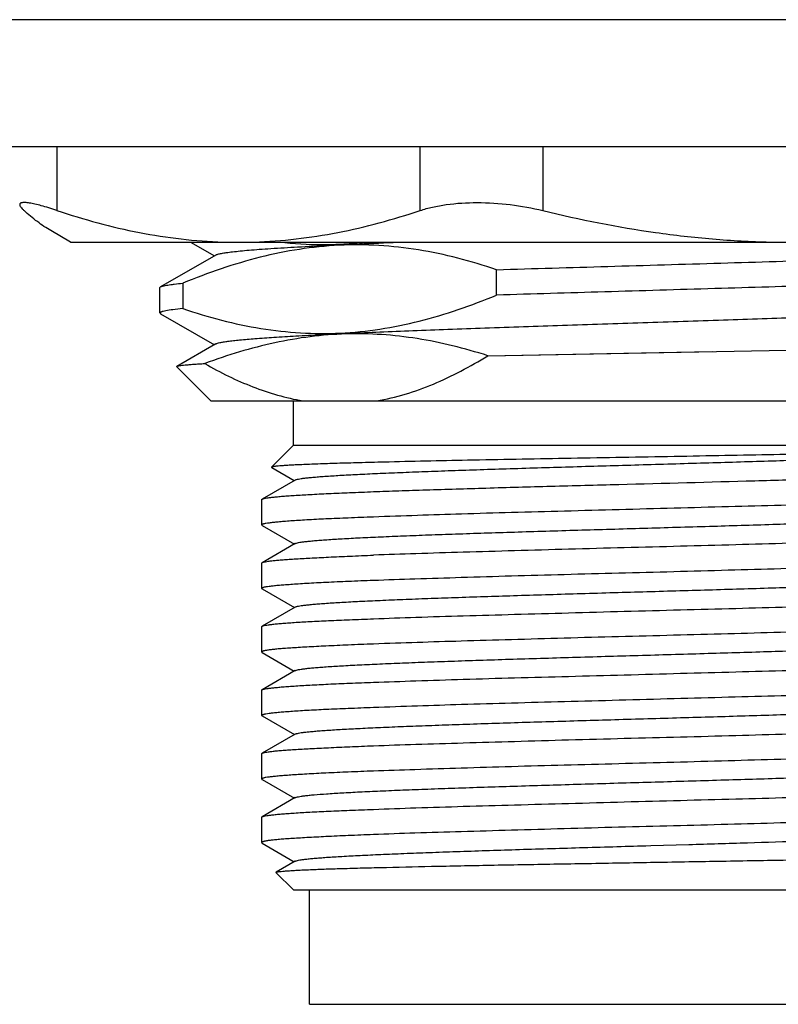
# Model space of a CAD drawing. Header units: millimetres. Extents: x 7 to 311, y 30 to 228.
# Tile 10 of 18: x 139 to 145, y 104 to 112. Entities that reach past the tile are written whole.
import ezdxf

# ---------------------------------------------------------------- set-up
doc = ezdxf.new("R2010")
doc.units = ezdxf.units.MM
doc.header["$LTSCALE"] = 16.335
doc.layers.add('20_ALL_FEATURES', color=7, linetype='CONTINUOUS')

msp = doc.modelspace()

# ---------------------------------------------------------------- linework, layer by layer
at = {"layer": '20_ALL_FEATURES', "color": 0}
for p, q in [((152.5989, 112.1006), (116.8489, 112.1006)), ((153.0989, 111.1006), (116.8489, 111.1006)), ((139.2381, 111.1006), (139.2381, 110.5986)), ((142.0958, 110.5986), (142.0958, 111.1006)), ((143.0617, 111.1006), (143.0617, 110.5986)), ((139.3456, 110.3506), (139.1902, 110.4404)), ((139.3456, 110.3506), (148.3522, 110.3506)), ((140.2887, 110.3506), (140.4765, 110.242)), ((140.4875, 110.2484), (140.0538, 109.9977)), ((142.6972, 109.9327), (142.6972, 110.1327)), ((140.0489, 109.792), (140.0489, 109.992)), ((140.2276, 110.0263), (140.2276, 109.8263)), ((140.0538, 109.7864), (140.4764, 109.542)), ((140.4874, 109.5484), (140.1825, 109.372)), ((142.6268, 109.4559), (144.9801, 109.5006)), ((142.6268, 109.4559), (143.6971, 109.4765)), ((143.6971, 109.4765), (144.394, 109.4897)), ((140.4489, 109.1006), (140.1812, 109.3684)), ((140.4489, 109.1006), (147.2489, 109.1006)), ((141.0989, 108.7506), (141.0989, 109.1006)), ((141.0989, 108.7506), (140.9267, 108.5784)), ((141.0989, 108.7506), (146.5989, 108.7506)), ((140.9276, 108.5761), (141.1053, 108.4733)), ((141.1123, 108.4773), (140.8521, 108.3269)), ((140.8489, 108.1239), (140.8489, 108.3232)), ((140.852, 108.1204), (141.1061, 107.9734)), ((141.1131, 107.9774), (140.8523, 107.8266)), ((140.8489, 107.6239), (140.8489, 107.8227)), ((140.8523, 107.62), (141.1062, 107.4732)), ((141.1132, 107.4772), (140.852, 107.3262)), ((140.8489, 107.1234), (140.8489, 107.3227)), ((140.8522, 107.1196), (141.1055, 106.9732)), ((141.1124, 106.9771), (140.8518, 106.8265)), ((140.8489, 106.6239), (140.8489, 106.8231)), ((140.852, 106.6204), (141.1061, 106.4734)), ((141.1131, 106.4774), (140.8523, 106.3266)), ((140.8489, 106.1239), (140.8489, 106.3227)), ((140.8523, 106.12), (141.1062, 105.9732)), ((141.1132, 105.9772), (140.852, 105.8262)), ((140.8489, 105.6234), (140.8489, 105.8227)), ((140.8522, 105.6196), (141.1055, 105.4732)), ((143.8712, 105.5989), (143.9092, 105.6)), ((143.9092, 105.6), (144.209, 105.6088)), ((141.1124, 105.4771), (140.9622, 105.3903)), ((141.0989, 105.2506), (140.9614, 105.3881)), ((141.0989, 105.2506), (146.5989, 105.2506)), ((141.2239, 104.3506), (141.2239, 105.2506)), ((141.2239, 104.3506), (146.4739, 104.3506))]:
    msp.add_line(p, q, dxfattribs=at)
for points, knots in [([(139.2381, 110.5986), (139.2165, 110.6059), (139.1757, 110.619), (139.1178, 110.6359), (139.0674, 110.6487), (139.0304, 110.6562), (139.005, 110.6597), (138.9895, 110.6612), (138.9762, 110.6615), (138.9652, 110.6607), (138.9566, 110.6588), (138.9501, 110.6558), (138.9459, 110.6512), (138.9452, 110.6474), (138.9452, 110.6455)], [0, 0, 0, 0, 0.221073, 0.417375, 0.586414, 0.726162, 0.784601, 0.835282, 0.878228, 0.913602, 0.941855, 0.963992, 0.982159, 1, 1, 1, 1]), ([(138.9452, 110.6455), (138.9452, 110.6425), (138.9474, 110.6353), (138.9543, 110.6245), (138.9652, 110.6119), (138.9742, 110.6033), (138.9792, 110.5986)], [0, 0, 0, 0, 0.155655, 0.369388, 0.650142, 1, 1, 1, 1]), ([(139.1902, 110.4404), (139.1534, 110.4616), (139.0803, 110.511), (139.0129, 110.5679), (138.9792, 110.5986)], [0, 0, 0, 0, 0.4819, 1, 1, 1, 1]), ([(139.2381, 110.5986), (139.4503, 110.5277), (139.7741, 110.4391), (140.2138, 110.3704), (140.4343, 110.3541), (140.5445, 110.3506)], [0, 0, 0, 0, 0.503247, 0.752192, 1, 1, 1, 1]), ([(140.7894, 110.3506), (140.8995, 110.3541), (141.1201, 110.3704), (141.5597, 110.4391), (141.8836, 110.5277), (142.0958, 110.5986)], [0, 0, 0, 0, 0.247808, 0.496753, 1, 1, 1, 1]), ([(142.0958, 110.5986), (142.1277, 110.6093), (142.1956, 110.6278), (142.3448, 110.6544), (142.463, 110.6613), (142.5441, 110.6613)], [0, 0, 0, 0, 0.221854, 0.464435, 1, 1, 1, 1]), ([(142.5441, 110.6613), (142.6311, 110.6613), (142.8054, 110.6502), (142.9772, 110.6193), (143.0617, 110.5986)], [0, 0, 0, 0, 0.499941, 1, 1, 1, 1]), ([(143.0617, 110.5986), (143.354, 110.5271), (143.7975, 110.4387), (144.3955, 110.3704), (144.696, 110.3541), (144.8463, 110.3506)], [0, 0, 0, 0, 0.500177, 0.750131, 1, 1, 1, 1]), ([(142.6972, 110.1327), (142.5964, 110.1668), (142.3933, 110.2276), (142.0835, 110.2935), (141.7708, 110.3287), (141.4569, 110.3303), (141.1439, 110.2982), (140.8338, 110.2344), (140.5275, 110.143), (140.3271, 110.0673), (140.2276, 110.0263)], [0, 0, 0, 0, 0.126042, 0.250815, 0.374638, 0.498083, 0.621843, 0.746535, 0.872542, 1, 1, 1, 1]), ([(140.4876, 110.2485), (140.4898, 110.2497), (140.4952, 110.2521), (140.5099, 110.2567), (140.5352, 110.2621), (140.5737, 110.2683), (140.623, 110.2746), (140.6829, 110.2809), (140.7531, 110.2872), (140.8336, 110.2935), (140.9604, 110.3024), (141.1421, 110.3133), (141.3862, 110.3259), (141.6627, 110.3385), (141.8574, 110.3466), (141.9596, 110.3506)], [0, 0, 0, 0, 0.005143, 0.012023, 0.031193, 0.057639, 0.091302, 0.132082, 0.179859, 0.234519, 0.295919, 0.43798, 0.604115, 0.792328, 1, 1, 1, 1]), ([(140.9878, 110.3505), (141.0999, 110.3377), (141.2693, 110.3276), (141.4951, 110.3341), (141.6076, 110.344), (141.6638, 110.3505)], [0, 0, 0, 0, 0.499897, 0.749738, 1, 1, 1, 1]), ([(142.6972, 110.1327), (142.9886, 110.1416), (143.4287, 110.1547), (144.0166, 110.1718), (144.4581, 110.1849), (144.8913, 110.1979), (145.3101, 110.2108), (145.7087, 110.2238), (146.0818, 110.2368), (146.4241, 110.2497), (146.731, 110.2626), (146.9625, 110.2737), (147.1269, 110.2828), (147.2336, 110.2893), (147.3285, 110.2958), (147.4115, 110.3022), (147.4822, 110.3087), (147.5334, 110.3142), (147.5679, 110.3188), (147.5891, 110.3221), (147.607, 110.3253), (147.6218, 110.3285), (147.6332, 110.3317), (147.6408, 110.3345), (147.6451, 110.3369), (147.6476, 110.3388), (147.6489, 110.3408), (147.6489, 110.342)], [0, 0, 0, 0, 0.176303, 0.266222, 0.355674, 0.443429, 0.528277, 0.609053, 0.684645, 0.754014, 0.816208, 0.870372, 0.894207, 0.915766, 0.934977, 0.951775, 0.966103, 0.977918, 0.982873, 0.987188, 0.990862, 0.993897, 0.996296, 0.998072, 0.998737, 0.999264, 1, 1, 1, 1]), ([(147.644, 110.1364), (147.6417, 110.1351), (147.636, 110.1327), (147.6258, 110.1296), (147.6125, 110.1265), (147.5887, 110.1219), (147.5514, 110.1165), (147.4975, 110.1103), (147.4318, 110.1041), (147.3544, 110.0978), (147.2655, 110.0914), (147.1655, 110.0851), (147.0547, 110.0788), (146.8864, 110.0701), (146.652, 110.0592), (146.3441, 110.0466), (146.0037, 110.0341), (145.6352, 110.0214), (145.2433, 110.0088), (144.8334, 109.9962), (144.266, 109.9792), (143.5525, 109.9585), (142.9806, 109.9414), (142.6972, 109.9327)], [0, 0, 0, 0, 0.001569, 0.003721, 0.006473, 0.009831, 0.018367, 0.029321, 0.042667, 0.058366, 0.076368, 0.096617, 0.119048, 0.143589, 0.198676, 0.261165, 0.330243, 0.405013, 0.484501, 0.567672, 0.653444, 0.828304, 1, 1, 1, 1]), ([(140.0489, 109.992), (140.0489, 109.9925), (140.0492, 109.9939), (140.051, 109.9959), (140.0528, 109.9971), (140.0538, 109.9977)], [0, 0, 0, 0, 0.186109, 0.52859, 1, 1, 1, 1]), ([(140.0538, 109.9977), (140.0564, 109.9992), (140.0631, 110.0018), (140.0753, 110.0053), (140.0913, 110.0088), (140.1112, 110.0123), (140.1349, 110.0158), (140.1741, 110.0208), (140.2055, 110.0241), (140.2276, 110.0263)], [0, 0, 0, 0, 0.050511, 0.121828, 0.214482, 0.328655, 0.464374, 0.621599, 1, 1, 1, 1]), ([(140.2276, 109.8263), (140.3284, 109.7922), (140.5316, 109.7315), (140.8414, 109.6656), (141.1541, 109.6302), (141.468, 109.6288), (141.7809, 109.6608), (142.0911, 109.7245), (142.3973, 109.8161), (142.5977, 109.8918), (142.6972, 109.9327)], [0, 0, 0, 0, 0.12604, 0.250813, 0.374638, 0.498083, 0.621843, 0.746533, 0.872545, 1, 1, 1, 1]), ([(140.2276, 109.8263), (140.2017, 109.8238), (140.1569, 109.8191), (140.1057, 109.8118), (140.0781, 109.8061), (140.0669, 109.803), (140.0606, 109.8009), (140.0555, 109.7987), (140.0514, 109.7964), (140.0489, 109.7937), (140.0489, 109.792)], [0, 0, 0, 0, 0.424821, 0.731791, 0.840864, 0.884372, 0.920621, 0.949766, 0.972132, 1, 1, 1, 1]), ([(140.4875, 109.5484), (140.4892, 109.5494), (140.4935, 109.5513), (140.5044, 109.5551), (140.5229, 109.5596), (140.5507, 109.5647), (140.5858, 109.5699), (140.6282, 109.5751), (140.6991, 109.5826), (140.805, 109.5915), (140.9524, 109.6019), (141.1256, 109.6123), (141.3232, 109.6227), (141.5434, 109.6331), (141.7841, 109.6436), (142.0434, 109.6541), (142.3188, 109.6645), (142.711, 109.6788), (143.2222, 109.6963), (143.8479, 109.717), (144.4736, 109.7377), (145.077, 109.7584), (145.556, 109.776), (145.912, 109.7904), (146.1529, 109.8009), (146.3733, 109.8112), (146.571, 109.8217), (146.7444, 109.8321), (146.873, 109.8411), (146.9625, 109.8484), (147.0193, 109.8536), (147.0689, 109.8588), (147.1114, 109.8641), (147.1467, 109.8692), (147.1746, 109.8743), (147.1932, 109.8788), (147.2043, 109.8826), (147.2085, 109.8846), (147.2103, 109.8856)], [0, 0, 0, 0, 0.000903, 0.002063, 0.005173, 0.00936, 0.014631, 0.020981, 0.028398, 0.046357, 0.068347, 0.094182, 0.123648, 0.156473, 0.192356, 0.230984, 0.272025, 0.315099, 0.405794, 0.499852, 0.593913, 0.68463, 0.768761, 0.80741, 0.843319, 0.876163, 0.905641, 0.931505, 0.953534, 0.96304, 0.97151, 0.97893, 0.98529, 0.990583, 0.994799, 0.997931, 0.999095, 1, 1, 1, 1]), ([(140.0489, 109.792), (140.0489, 109.7915), (140.0492, 109.7902), (140.051, 109.7882), (140.0527, 109.787), (140.0538, 109.7864)], [0, 0, 0, 0, 0.186831, 0.529489, 1, 1, 1, 1]), ([(142.6268, 109.4559), (142.5359, 109.485), (142.3527, 109.5369), (142.074, 109.5941), (141.793, 109.6262), (141.511, 109.6312), (141.2295, 109.6093), (140.9498, 109.5608), (140.6729, 109.4887), (140.4914, 109.4277), (140.4012, 109.3943)], [0, 0, 0, 0, 0.126065, 0.251017, 0.375123, 0.498847, 0.622745, 0.747351, 0.873044, 1, 1, 1, 1]), ([(141.7534, 109.1006), (141.8293, 109.1136), (141.9808, 109.1497), (142.2021, 109.2299), (142.4183, 109.3327), (142.5578, 109.4131), (142.6268, 109.4559)], [0, 0, 0, 0, 0.243577, 0.491103, 0.743218, 1, 1, 1, 1]), ([(140.1812, 109.3684), (140.1809, 109.3686), (140.1805, 109.3692), (140.1805, 109.3703), (140.1813, 109.3713), (140.1821, 109.3718), (140.1825, 109.372)], [0, 0, 0, 0, 0.234426, 0.429873, 0.667878, 1, 1, 1, 1]), ([(140.1825, 109.372), (140.1835, 109.3726), (140.186, 109.3737), (140.193, 109.3757), (140.2053, 109.378), (140.2243, 109.3807), (140.249, 109.3834), (140.2792, 109.3862), (140.315, 109.3889), (140.3563, 109.3917), (140.3856, 109.3934), (140.4012, 109.3943)], [0, 0, 0, 0, 0.015453, 0.036986, 0.098863, 0.186118, 0.298752, 0.436653, 0.599654, 0.787538, 1, 1, 1, 1]), ([(140.4012, 109.3943), (140.4625, 109.3591), (140.5862, 109.293), (140.7773, 109.2087), (140.9721, 109.1425), (141.1049, 109.112), (141.1714, 109.1006)], [0, 0, 0, 0, 0.255927, 0.50772, 0.755546, 1, 1, 1, 1]), ([(146.6117, 108.7344), (146.6101, 108.7335), (146.6054, 108.7321), (146.5966, 108.7304), (146.584, 108.7286), (146.5677, 108.7268), (146.5478, 108.725), (146.514, 108.7223), (146.4627, 108.7192), (146.3908, 108.7156), (146.3051, 108.7119), (146.2063, 108.7083), (146.0947, 108.7047), (145.9711, 108.701), (145.8362, 108.6974), (145.6905, 108.6937), (145.4773, 108.6887), (145.1904, 108.6826), (144.8259, 108.6754), (144.4401, 108.6682), (144.0411, 108.661), (143.6371, 108.6539), (143.1122, 108.6446), (142.5037, 108.6334), (142.0298, 108.6233), (141.8106, 108.618)], [0, 0, 0, 0, 0.001131, 0.003011, 0.005654, 0.009061, 0.01323, 0.018156, 0.030253, 0.045281, 0.063158, 0.08379, 0.107066, 0.132856, 0.161018, 0.191402, 0.223849, 0.294226, 0.370655, 0.451539, 0.535193, 0.619891, 0.703899, 0.863077, 1, 1, 1, 1]), ([(141.1124, 108.4774), (141.1137, 108.4781), (141.1169, 108.4795), (141.1253, 108.4823), (141.1398, 108.4855), (141.1618, 108.4892), (141.1899, 108.4929), (141.2239, 108.4966), (141.2638, 108.5003), (141.3095, 108.5041), (141.3818, 108.5093), (141.486, 108.5158), (141.6267, 108.5232), (141.7875, 108.5307), (141.9668, 108.5382), (142.1631, 108.5457), (142.3747, 108.5532), (142.5995, 108.5607), (142.9199, 108.571), (143.3377, 108.5835), (143.849, 108.5984), (144.3604, 108.6132), (144.7781, 108.6258), (145.0985, 108.636), (145.3234, 108.6435), (145.5349, 108.651), (145.7312, 108.6585), (145.9105, 108.666), (146.0713, 108.6735), (146.212, 108.6809), (146.3161, 108.6874), (146.3884, 108.6927), (146.4341, 108.6964), (146.474, 108.7001), (146.5081, 108.7039), (146.5361, 108.7076), (146.558, 108.7112), (146.5725, 108.7144), (146.5809, 108.7172), (146.5841, 108.7186), (146.5854, 108.7193)], [0, 0, 0, 0, 0.000814, 0.00189, 0.004857, 0.008926, 0.014091, 0.020339, 0.027658, 0.036032, 0.045448, 0.067338, 0.093136, 0.122583, 0.155419, 0.191376, 0.230116, 0.271278, 0.314499, 0.405568, 0.500026, 0.594485, 0.685548, 0.728766, 0.76993, 0.80867, 0.844614, 0.87745, 0.906901, 0.932693, 0.954568, 0.963983, 0.97236, 0.979682, 0.985932, 0.991093, 0.995152, 0.998112, 0.999186, 1, 1, 1, 1]), ([(140.9267, 108.5784), (140.9265, 108.5783), (140.9262, 108.5779), (140.9263, 108.5772), (140.9268, 108.5765), (140.9273, 108.5762), (140.9276, 108.5761)], [0, 0, 0, 0, 0.232948, 0.42778, 0.666462, 1, 1, 1, 1]), ([(141.8106, 108.618), (141.7456, 108.6165), (141.6228, 108.6134), (141.4499, 108.6084), (141.3199, 108.6042), (141.2278, 108.6007), (141.168, 108.5983), (141.1147, 108.5959), (141.0678, 108.5934), (141.0276, 108.591), (140.9942, 108.5885), (140.9705, 108.5864), (140.9551, 108.5847), (140.946, 108.5835), (140.9387, 108.5823), (140.9331, 108.5811), (140.9293, 108.5799), (140.9273, 108.579), (140.9267, 108.5784)], [0, 0, 0, 0, 0.220146, 0.416144, 0.58612, 0.660815, 0.728409, 0.788763, 0.841753, 0.887264, 0.925189, 0.955431, 0.967652, 0.977938, 0.986292, 0.992723, 0.997261, 1, 1, 1, 1]), ([(141.7276, 108.3857), (141.7942, 108.3883), (141.9325, 108.3932), (142.2277, 108.403), (142.6266, 108.415), (143.1317, 108.4291), (143.8365, 108.448), (144.5379, 108.4663), (145.2131, 108.4856), (145.5318, 108.4955), (145.6837, 108.5006)], [0, 0, 0, 0, 0.050502, 0.10495, 0.223891, 0.352964, 0.487983, 0.758283, 0.884796, 1, 1, 1, 1]), ([(140.8521, 108.3269), (140.8534, 108.3276), (140.8566, 108.329), (140.8651, 108.3317), (140.8797, 108.3348), (140.9021, 108.3384), (140.9307, 108.342), (140.9655, 108.3456), (141.0065, 108.3492), (141.0535, 108.3529), (141.128, 108.358), (141.2355, 108.3643), (141.381, 108.3715), (141.5475, 108.3788), (141.6654, 108.3834), (141.7276, 108.3857)], [0, 0, 0, 0, 0.005016, 0.011727, 0.030393, 0.056142, 0.088979, 0.12886, 0.175718, 0.229459, 0.289977, 0.430825, 0.597083, 0.787345, 1, 1, 1, 1]), ([(146.846, 108.3702), (146.8439, 108.369), (146.8381, 108.367), (146.8274, 108.3643), (146.8129, 108.3615), (146.7945, 108.3587), (146.7722, 108.3558), (146.735, 108.3516), (146.6791, 108.3465), (146.601, 108.3406), (146.5086, 108.3349), (146.4022, 108.3293), (146.2826, 108.3238), (146.1502, 108.3184), (145.9505, 108.3106), (145.6747, 108.3006), (145.3167, 108.2887), (144.928, 108.2777), (144.5169, 108.2669), (144.0918, 108.2553), (143.6617, 108.2433), (143.2355, 108.232), (142.8221, 108.2212), (142.3208, 108.2068), (141.9584, 108.1943), (141.7276, 108.1858)], [0, 0, 0, 0, 0.001421, 0.003568, 0.006456, 0.01009, 0.014469, 0.019587, 0.03202, 0.04733, 0.06544, 0.086258, 0.109676, 0.135576, 0.163822, 0.226755, 0.297164, 0.373583, 0.454421, 0.537996, 0.622566, 0.706369, 0.787659, 0.864744, 1, 1, 1, 1]), ([(140.8489, 108.3232), (140.8489, 108.3235), (140.8491, 108.3244), (140.8503, 108.3258), (140.8514, 108.3265), (140.8521, 108.3269)], [0, 0, 0, 0, 0.185663, 0.527995, 1, 1, 1, 1]), ([(141.1132, 107.9774), (141.1144, 107.9782), (141.1176, 107.9796), (141.126, 107.9823), (141.1405, 107.9856), (141.1625, 107.9892), (141.1907, 107.9929), (141.225, 107.9966), (141.2654, 108.0004), (141.3115, 108.0041), (141.3843, 108.0094), (141.4888, 108.0158), (141.6298, 108.0233), (141.7906, 108.0308), (141.9701, 108.0383), (142.1667, 108.0458), (142.3787, 108.0533), (142.6039, 108.0608), (142.8402, 108.0683), (143.0855, 108.0758), (143.4244, 108.086), (143.8537, 108.0983), (144.3651, 108.1133), (144.8578, 108.1281), (145.2486, 108.1408), (145.5385, 108.1511), (145.7344, 108.1586), (145.9134, 108.1661), (146.0741, 108.1735), (146.2146, 108.181), (146.3184, 108.1874), (146.3903, 108.1927), (146.4356, 108.1965), (146.475, 108.2002), (146.5086, 108.2039), (146.5362, 108.2076), (146.5579, 108.2113), (146.5723, 108.2145), (146.5806, 108.2173), (146.5838, 108.2187), (146.5851, 108.2194)], [0, 0, 0, 0, 0.000814, 0.001888, 0.004846, 0.008912, 0.014103, 0.02041, 0.02781, 0.036273, 0.045771, 0.067762, 0.093584, 0.123028, 0.155895, 0.191925, 0.23076, 0.272007, 0.315272, 0.360182, 0.406358, 0.500852, 0.595306, 0.68638, 0.770707, 0.80934, 0.845201, 0.877998, 0.90744, 0.933222, 0.955034, 0.964381, 0.972674, 0.979907, 0.986071, 0.991162, 0.995176, 0.998116, 0.999187, 1, 1, 1, 1]), ([(141.7276, 108.1858), (141.6617, 108.1834), (141.5373, 108.1788), (141.3625, 108.1714), (141.2315, 108.1648), (141.1391, 108.1592), (141.0795, 108.1552), (141.0265, 108.1512), (140.9804, 108.1472), (140.9411, 108.1432), (140.9089, 108.1394), (140.8864, 108.1361), (140.872, 108.1334), (140.8639, 108.1315), (140.8575, 108.1297), (140.853, 108.1279), (140.85, 108.1262), (140.8489, 108.1245), (140.8489, 108.1239)], [0, 0, 0, 0, 0.224, 0.422731, 0.594307, 0.669391, 0.737098, 0.797267, 0.849757, 0.894447, 0.931241, 0.960071, 0.971492, 0.980923, 0.988381, 0.993912, 0.997639, 1, 1, 1, 1]), ([(140.8489, 108.1239), (140.8489, 108.1236), (140.8491, 108.1227), (140.8502, 108.1215), (140.8513, 108.1207), (140.852, 108.1204)], [0, 0, 0, 0, 0.184575, 0.526837, 1, 1, 1, 1]), ([(146.8489, 108.073), (146.8489, 108.0717), (146.8471, 108.0698), (146.8441, 108.0682), (146.8405, 108.0667), (146.8359, 108.0652), (146.8278, 108.063), (146.8078, 108.059), (146.7708, 108.0542), (146.7146, 108.0487), (146.6429, 108.0433), (146.556, 108.0377), (146.4545, 108.0319), (146.3388, 108.0258), (146.2097, 108.0197), (146.0678, 108.0137), (145.9138, 108.0079), (145.687, 108.0001), (145.3801, 107.9908), (144.9887, 107.979), (144.5726, 107.9669), (144.1409, 107.9553), (143.7028, 107.9445), (143.2679, 107.9327), (142.8455, 107.9206), (142.4449, 107.9089), (142.0747, 107.8979), (141.839, 107.89), (141.7276, 107.8857)], [0, 0, 0, 0, 0.000719, 0.001297, 0.002051, 0.00299, 0.004117, 0.006944, 0.014907, 0.025939, 0.039992, 0.056996, 0.076862, 0.099484, 0.124739, 0.15249, 0.182588, 0.214869, 0.285277, 0.362193, 0.443954, 0.52879, 0.614867, 0.700323, 0.783309, 0.862031, 0.934785, 1, 1, 1, 1]), ([(140.8523, 107.8267), (140.8536, 107.8274), (140.8569, 107.8288), (140.8655, 107.8316), (140.8802, 107.8348), (140.9027, 107.8385), (140.9314, 107.8421), (140.9663, 107.8456), (141.0074, 107.8491), (141.0544, 107.8526), (141.1289, 107.8575), (141.2363, 107.8636), (141.3816, 107.871), (141.5478, 107.8785), (141.6655, 107.8833), (141.7276, 107.8857)], [0, 0, 0, 0, 0.005149, 0.01198, 0.030849, 0.056757, 0.089713, 0.129678, 0.176586, 0.230349, 0.290861, 0.431627, 0.59771, 0.787704, 1, 1, 1, 1]), ([(140.8489, 107.8227), (140.8489, 107.823), (140.8491, 107.824), (140.8504, 107.8254), (140.8516, 107.8262), (140.8523, 107.8267)], [0, 0, 0, 0, 0.185608, 0.528233, 1, 1, 1, 1]), ([(146.8457, 107.8702), (146.8435, 107.869), (146.8375, 107.8668), (146.8266, 107.8639), (146.8118, 107.861), (146.7932, 107.8581), (146.7708, 107.8552), (146.7333, 107.851), (146.6771, 107.846), (146.5986, 107.8405), (146.5059, 107.8351), (146.3993, 107.8297), (146.2795, 107.8241), (146.147, 107.8183), (146.0025, 107.8123), (145.8468, 107.8064), (145.6192, 107.7984), (145.3132, 107.789), (144.9247, 107.7782), (144.5139, 107.7666), (144.0892, 107.7546), (143.6595, 107.7434), (143.2338, 107.7326), (142.8208, 107.7212), (142.4293, 107.7093), (142.0673, 107.6978), (141.8367, 107.6903), (141.7276, 107.6863)], [0, 0, 0, 0, 0.001478, 0.003678, 0.006616, 0.010296, 0.014717, 0.019874, 0.032378, 0.04775, 0.065914, 0.08678, 0.110241, 0.136175, 0.164447, 0.194911, 0.227407, 0.297812, 0.374202, 0.454989, 0.538495, 0.622982, 0.706696, 0.787895, 0.864892, 0.936087, 1, 1, 1, 1]), ([(141.7276, 107.6863), (141.6617, 107.6839), (141.5373, 107.6792), (141.3625, 107.6713), (141.2315, 107.6644), (141.1391, 107.6588), (141.0795, 107.6548), (141.0265, 107.6509), (140.9804, 107.6471), (140.9411, 107.6434), (140.9089, 107.6398), (140.8864, 107.6366), (140.872, 107.6339), (140.8639, 107.632), (140.8575, 107.6301), (140.8529, 107.6282), (140.8499, 107.6264), (140.8489, 107.6246), (140.8489, 107.6239)], [0, 0, 0, 0, 0.223955, 0.422658, 0.594214, 0.669287, 0.736975, 0.797121, 0.849582, 0.894239, 0.931, 0.959809, 0.971229, 0.980669, 0.988148, 0.99372, 0.997519, 1, 1, 1, 1]), ([(141.1132, 107.4773), (141.1145, 107.478), (141.1177, 107.4794), (141.126, 107.4822), (141.1403, 107.4854), (141.162, 107.489), (141.1897, 107.4927), (141.2234, 107.4964), (141.263, 107.5002), (141.3087, 107.5039), (141.3811, 107.5092), (141.4853, 107.5157), (141.6262, 107.5231), (141.7869, 107.5306), (141.9659, 107.5381), (142.1619, 107.5456), (142.4522, 107.556), (142.8433, 107.5685), (143.3363, 107.5834), (143.8475, 107.5983), (144.3588, 107.6131), (144.7766, 107.6257), (145.0972, 107.6358), (145.3222, 107.6434), (145.5338, 107.6509), (145.73, 107.6584), (145.9092, 107.6659), (146.0699, 107.6734), (146.2109, 107.6808), (146.3153, 107.6873), (146.388, 107.6925), (146.4339, 107.6963), (146.4738, 107.7), (146.5078, 107.7037), (146.5356, 107.7074), (146.5574, 107.7111), (146.5717, 107.7143), (146.58, 107.7171), (146.5832, 107.7185), (146.5845, 107.7192)], [0, 0, 0, 0, 0.000812, 0.00188, 0.00481, 0.008819, 0.013914, 0.020099, 0.027374, 0.035733, 0.045162, 0.067107, 0.092939, 0.122379, 0.155166, 0.191049, 0.229757, 0.31421, 0.405292, 0.499757, 0.594234, 0.685318, 0.728592, 0.76982, 0.808592, 0.844525, 0.877331, 0.906768, 0.932607, 0.9546, 0.964071, 0.972486, 0.979814, 0.98604, 0.991163, 0.995186, 0.998121, 0.999189, 1, 1, 1, 1]), ([(140.8489, 107.6239), (140.8489, 107.6236), (140.8491, 107.6226), (140.8504, 107.6212), (140.8516, 107.6204), (140.8523, 107.62)], [0, 0, 0, 0, 0.185255, 0.527696, 1, 1, 1, 1]), ([(141.7276, 107.3852), (141.839, 107.3896), (142.0747, 107.3982), (142.4449, 107.4095), (142.8455, 107.4205), (143.2679, 107.4321), (143.7028, 107.4443), (144.1408, 107.456), (144.5726, 107.467), (144.9887, 107.4784), (145.3801, 107.4906), (145.6869, 107.5006), (145.9138, 107.5084), (146.0678, 107.514), (146.2097, 107.5196), (146.3388, 107.5254), (146.4545, 107.5313), (146.556, 107.5374), (146.6429, 107.5434), (146.7146, 107.5491), (146.7708, 107.5547), (146.8078, 107.5594), (146.8278, 107.5632), (146.8359, 107.5652), (146.8405, 107.5666), (146.8441, 107.5681), (146.8471, 107.5696), (146.8489, 107.5714), (146.8489, 107.5726)], [0, 0, 0, 0, 0.06522, 0.137977, 0.216702, 0.299693, 0.385153, 0.471234, 0.556075, 0.637839, 0.714759, 0.785172, 0.817456, 0.847554, 0.875305, 0.90056, 0.923182, 0.943052, 0.960061, 0.974118, 0.985152, 0.993111, 0.995933, 0.997056, 0.99799, 0.998737, 0.999307, 1, 1, 1, 1]), ([(140.852, 107.3262), (140.8533, 107.3269), (140.8564, 107.3283), (140.8648, 107.331), (140.8794, 107.3342), (140.9017, 107.3379), (140.9302, 107.3417), (140.965, 107.3454), (141.006, 107.3492), (141.053, 107.3528), (141.1275, 107.3579), (141.2351, 107.364), (141.3806, 107.3709), (141.5473, 107.3781), (141.6653, 107.3828), (141.7276, 107.3852)], [0, 0, 0, 0, 0.004955, 0.011615, 0.030201, 0.05589, 0.088682, 0.128527, 0.175354, 0.229074, 0.28958, 0.43044, 0.596768, 0.78716, 1, 1, 1, 1]), ([(146.8455, 107.3697), (146.8432, 107.3684), (146.8372, 107.3662), (146.8261, 107.3634), (146.8112, 107.3606), (146.7925, 107.3578), (146.7699, 107.355), (146.7322, 107.3511), (146.6759, 107.3464), (146.5972, 107.341), (146.5043, 107.3353), (146.3976, 107.3295), (146.2776, 107.3236), (146.1451, 107.3177), (145.9451, 107.3097), (145.6692, 107.3003), (145.3111, 107.2895), (144.9228, 107.2778), (144.5121, 107.2659), (144.0876, 107.2548), (143.6582, 107.244), (143.2327, 107.2325), (142.8201, 107.2206), (142.3198, 107.206), (141.958, 107.1952), (141.7276, 107.1864)], [0, 0, 0, 0, 0.001507, 0.003733, 0.006695, 0.010396, 0.014837, 0.020015, 0.032557, 0.047967, 0.066167, 0.087066, 0.110553, 0.136508, 0.164795, 0.22777, 0.298175, 0.37455, 0.45531, 0.538777, 0.623218, 0.706881, 0.788028, 0.864975, 1, 1, 1, 1]), ([(140.8489, 107.3227), (140.8489, 107.323), (140.8491, 107.3238), (140.8502, 107.3251), (140.8513, 107.3258), (140.852, 107.3262)], [0, 0, 0, 0, 0.18456, 0.526737, 1, 1, 1, 1]), ([(141.7276, 107.1864), (141.6617, 107.1839), (141.5373, 107.1789), (141.3625, 107.1708), (141.2315, 107.1641), (141.1391, 107.1587), (141.0795, 107.155), (141.0265, 107.1513), (140.9804, 107.1476), (140.9411, 107.1439), (140.9088, 107.1401), (140.8864, 107.1367), (140.872, 107.1338), (140.8639, 107.1318), (140.8575, 107.1298), (140.8529, 107.1278), (140.8499, 107.126), (140.8489, 107.1242), (140.8489, 107.1234)], [0, 0, 0, 0, 0.223919, 0.422586, 0.594098, 0.669144, 0.736805, 0.796924, 0.849366, 0.894018, 0.930792, 0.959631, 0.971073, 0.980538, 0.988048, 0.993653, 0.99749, 1, 1, 1, 1]), ([(141.1124, 106.9771), (141.1137, 106.9779), (141.1168, 106.9793), (141.1252, 106.982), (141.1396, 106.9852), (141.1614, 106.9889), (141.1892, 106.9926), (141.2228, 106.9963), (141.2623, 107.0001), (141.3076, 107.0038), (141.3793, 107.0091), (141.4829, 107.0156), (141.6232, 107.023), (141.7838, 107.0305), (141.963, 107.038), (142.1589, 107.0455), (142.37, 107.053), (142.5944, 107.0605), (142.8303, 107.068), (143.0754, 107.0755), (143.3276, 107.0831), (143.5844, 107.0906), (143.8436, 107.0981), (144.1028, 107.1056), (144.4417, 107.1157), (144.8482, 107.1278), (145.2397, 107.1405), (145.5307, 107.1508), (145.7275, 107.1583), (145.9072, 107.1658), (146.0681, 107.1732), (146.2089, 107.1807), (146.3133, 107.1872), (146.3859, 107.1924), (146.4321, 107.1962), (146.4724, 107.1999), (146.5069, 107.2036), (146.5353, 107.2073), (146.5575, 107.211), (146.5721, 107.2142), (146.5805, 107.217), (146.5837, 107.2184), (146.585, 107.2191)], [0, 0, 0, 0, 0.000814, 0.001889, 0.004842, 0.008874, 0.013982, 0.02016, 0.027399, 0.03569, 0.045022, 0.066766, 0.0925, 0.121943, 0.154763, 0.190644, 0.229278, 0.270354, 0.313543, 0.358442, 0.404611, 0.451624, 0.499067, 0.546526, 0.593565, 0.684654, 0.769125, 0.80796, 0.844021, 0.876929, 0.906382, 0.932174, 0.954128, 0.963608, 0.972062, 0.979465, 0.985793, 0.99102, 0.995127, 0.998108, 0.999186, 1, 1, 1, 1]), ([(140.8489, 107.1234), (140.8489, 107.1231), (140.8491, 107.1222), (140.8503, 107.1208), (140.8515, 107.12), (140.8522, 107.1196)], [0, 0, 0, 0, 0.187583, 0.530337, 1, 1, 1, 1]), ([(141.7276, 106.8851), (141.839, 106.8892), (142.0747, 106.8975), (142.4449, 106.9097), (142.8455, 106.9212), (143.2679, 106.9321), (143.7028, 106.9437), (144.1408, 106.9559), (144.5726, 106.9676), (144.9887, 106.9786), (145.3801, 106.9899), (145.687, 107.0003), (145.9138, 107.0086), (146.0677, 107.0144), (146.2097, 107.0201), (146.3388, 107.0256), (146.4545, 107.0312), (146.556, 107.037), (146.6429, 107.0428), (146.7146, 107.0488), (146.7647, 107.0541), (146.7969, 107.0583), (146.8152, 107.0612), (146.8278, 107.0637), (146.8359, 107.0657), (146.8405, 107.0671), (146.8441, 107.0685), (146.847, 107.07), (146.8489, 107.0717), (146.8489, 107.0729)], [0, 0, 0, 0, 0.065219, 0.137978, 0.216704, 0.299695, 0.385155, 0.471237, 0.556078, 0.637843, 0.714763, 0.785176, 0.817461, 0.84756, 0.875312, 0.900565, 0.923186, 0.943053, 0.960061, 0.974121, 0.985161, 0.989531, 0.993129, 0.995953, 0.997077, 0.99801, 0.998756, 0.999323, 1, 1, 1, 1]), ([(140.8518, 106.8265), (140.853, 106.8272), (140.8561, 106.8285), (140.8644, 106.8311), (140.8789, 106.8341), (140.901, 106.8376), (140.9295, 106.8412), (140.9642, 106.8448), (141.0051, 106.8486), (141.0521, 106.8524), (141.1266, 106.8578), (141.2342, 106.8642), (141.38, 106.8714), (141.5469, 106.8784), (141.6652, 106.8828), (141.7276, 106.8851)], [0, 0, 0, 0, 0.004826, 0.011358, 0.029714, 0.05521, 0.087851, 0.127591, 0.174359, 0.228058, 0.288578, 0.429546, 0.596081, 0.786771, 1, 1, 1, 1]), ([(140.8489, 106.8231), (140.8489, 106.8234), (140.8493, 106.8249), (140.8507, 106.8259), (140.8518, 106.8265)], [0, 0, 0, 0, 0.189295, 1, 1, 1, 1]), ([(146.846, 106.8702), (146.8439, 106.869), (146.8381, 106.8669), (146.8274, 106.8643), (146.8129, 106.8615), (146.7945, 106.8587), (146.7722, 106.8558), (146.735, 106.8516), (146.6791, 106.8465), (146.601, 106.8407), (146.5086, 106.8349), (146.4022, 106.8293), (146.2826, 106.8238), (146.1502, 106.8184), (145.9505, 106.8106), (145.6747, 106.8006), (145.3167, 106.7887), (144.928, 106.7777), (144.5169, 106.7669), (144.0918, 106.7553), (143.6617, 106.7433), (143.2355, 106.732), (142.8221, 106.7212), (142.3208, 106.7068), (141.9584, 106.6943), (141.7276, 106.6858)], [0, 0, 0, 0, 0.001421, 0.003568, 0.006457, 0.010091, 0.014469, 0.019587, 0.03202, 0.04733, 0.06544, 0.086258, 0.109676, 0.135576, 0.163822, 0.226755, 0.297164, 0.373583, 0.454421, 0.537996, 0.622566, 0.706369, 0.787659, 0.864744, 1, 1, 1, 1]), ([(141.1132, 106.4774), (141.1144, 106.4782), (141.1176, 106.4796), (141.126, 106.4823), (141.1405, 106.4856), (141.1625, 106.4892), (141.1907, 106.4929), (141.225, 106.4966), (141.2654, 106.5004), (141.3116, 106.5041), (141.3844, 106.5094), (141.4889, 106.5158), (141.6298, 106.5233), (141.7906, 106.5307), (141.97, 106.5383), (142.1667, 106.5457), (142.3787, 106.5533), (142.6039, 106.5608), (142.8402, 106.5683), (143.0855, 106.5759), (143.4244, 106.5859), (143.8537, 106.5985), (144.3651, 106.6133), (144.7827, 106.6258), (145.103, 106.636), (145.3275, 106.6435), (145.5385, 106.6511), (145.7344, 106.6586), (145.9134, 106.6661), (146.0741, 106.6736), (146.2146, 106.6809), (146.3335, 106.6884), (146.4186, 106.6949), (146.475, 106.7002), (146.5086, 106.7039), (146.5362, 106.7077), (146.5579, 106.7113), (146.5723, 106.7145), (146.5806, 106.7173), (146.5838, 106.7187), (146.5851, 106.7194)], [0, 0, 0, 0, 0.000815, 0.00189, 0.004847, 0.008908, 0.014096, 0.020407, 0.027816, 0.036283, 0.045777, 0.067765, 0.093591, 0.123026, 0.15589, 0.191921, 0.230763, 0.272011, 0.315275, 0.360189, 0.406358, 0.500854, 0.595309, 0.686383, 0.729606, 0.770714, 0.809338, 0.845203, 0.877997, 0.907441, 0.933235, 0.955038, 0.972678, 0.979911, 0.986072, 0.991162, 0.995178, 0.998119, 0.999189, 1, 1, 1, 1]), ([(141.7276, 106.6858), (141.6617, 106.6834), (141.5373, 106.6788), (141.3625, 106.6714), (141.2315, 106.6648), (141.1391, 106.6593), (141.0795, 106.6552), (141.0265, 106.6512), (140.9804, 106.6472), (140.9411, 106.6432), (140.9089, 106.6394), (140.8864, 106.6361), (140.872, 106.6334), (140.8639, 106.6315), (140.8575, 106.6297), (140.853, 106.6279), (140.85, 106.6262), (140.8489, 106.6245), (140.8489, 106.6238)], [0, 0, 0, 0, 0.223998, 0.422728, 0.594303, 0.669387, 0.737093, 0.797263, 0.849752, 0.894442, 0.931235, 0.960065, 0.971488, 0.980921, 0.988381, 0.993913, 0.99764, 1, 1, 1, 1]), ([(140.8489, 106.6238), (140.8489, 106.6235), (140.8491, 106.6227), (140.8502, 106.6214), (140.8513, 106.6207), (140.852, 106.6203)], [0, 0, 0, 0, 0.18449, 0.526696, 1, 1, 1, 1]), ([(141.7276, 106.3857), (141.839, 106.39), (142.0747, 106.3979), (142.4449, 106.4089), (142.8455, 106.4206), (143.2679, 106.4328), (143.7028, 106.4444), (144.1409, 106.4553), (144.5726, 106.4669), (144.9887, 106.479), (145.3801, 106.4908), (145.687, 106.5001), (145.9138, 106.5079), (146.0678, 106.5138), (146.2097, 106.5197), (146.3388, 106.5258), (146.4545, 106.5318), (146.556, 106.5376), (146.6429, 106.5433), (146.7146, 106.5487), (146.7708, 106.5542), (146.8078, 106.5591), (146.8278, 106.5631), (146.8359, 106.5652), (146.8405, 106.5667), (146.8441, 106.5682), (146.8471, 106.5698), (146.8489, 106.5717), (146.8489, 106.5729)], [0, 0, 0, 0, 0.065215, 0.137969, 0.216691, 0.299678, 0.385135, 0.471212, 0.556049, 0.637809, 0.714726, 0.785134, 0.817416, 0.847514, 0.875265, 0.90052, 0.923142, 0.943008, 0.960013, 0.974066, 0.985097, 0.993061, 0.995889, 0.997016, 0.997954, 0.998707, 0.999285, 1, 1, 1, 1]), ([(140.8523, 106.3267), (140.8536, 106.3274), (140.8569, 106.3288), (140.8655, 106.3316), (140.8802, 106.3348), (140.9027, 106.3385), (140.9314, 106.3421), (140.9663, 106.3456), (141.0074, 106.3491), (141.0544, 106.3526), (141.1289, 106.3575), (141.2363, 106.3636), (141.3816, 106.371), (141.5478, 106.3785), (141.6655, 106.3833), (141.7276, 106.3857)], [0, 0, 0, 0, 0.005149, 0.01198, 0.030849, 0.056757, 0.089713, 0.129678, 0.176586, 0.230349, 0.290861, 0.431627, 0.59771, 0.787704, 1, 1, 1, 1]), ([(146.8457, 106.3702), (146.8435, 106.369), (146.8375, 106.3668), (146.8266, 106.3639), (146.8118, 106.361), (146.7932, 106.3581), (146.7708, 106.3552), (146.7333, 106.351), (146.6771, 106.346), (146.5986, 106.3405), (146.5059, 106.3351), (146.3993, 106.3297), (146.2795, 106.3241), (146.147, 106.3183), (146.0025, 106.3123), (145.8468, 106.3064), (145.6192, 106.2984), (145.3132, 106.289), (144.9247, 106.2782), (144.5139, 106.2666), (144.0892, 106.2546), (143.6595, 106.2434), (143.2338, 106.2326), (142.8208, 106.2212), (142.4293, 106.2093), (142.0673, 106.1978), (141.8367, 106.1903), (141.7276, 106.1863)], [0, 0, 0, 0, 0.001478, 0.003678, 0.006616, 0.010296, 0.014717, 0.019874, 0.032378, 0.04775, 0.065914, 0.08678, 0.110241, 0.136175, 0.164447, 0.194911, 0.227407, 0.297812, 0.374202, 0.454989, 0.538495, 0.622982, 0.706696, 0.787895, 0.864892, 0.936087, 1, 1, 1, 1]), ([(140.8489, 106.3227), (140.8489, 106.323), (140.8491, 106.324), (140.8504, 106.3254), (140.8516, 106.3262), (140.8523, 106.3267)], [0, 0, 0, 0, 0.185609, 0.528233, 1, 1, 1, 1]), ([(141.7276, 106.1863), (141.6617, 106.1839), (141.5373, 106.1792), (141.3625, 106.1713), (141.2315, 106.1644), (141.1391, 106.1588), (141.0795, 106.1548), (141.0265, 106.1509), (140.9804, 106.1471), (140.9411, 106.1434), (140.9089, 106.1398), (140.8864, 106.1366), (140.872, 106.1339), (140.8639, 106.132), (140.8575, 106.1301), (140.8529, 106.1282), (140.8499, 106.1264), (140.8489, 106.1246), (140.8489, 106.1239)], [0, 0, 0, 0, 0.223955, 0.422657, 0.594214, 0.669287, 0.736975, 0.797121, 0.849582, 0.894239, 0.931, 0.959809, 0.971229, 0.980669, 0.988149, 0.99372, 0.997519, 1, 1, 1, 1]), ([(141.1132, 105.9773), (141.1145, 105.978), (141.1177, 105.9794), (141.126, 105.9822), (141.1403, 105.9854), (141.162, 105.989), (141.1897, 105.9927), (141.2234, 105.9965), (141.2802, 106.0018), (141.3658, 106.0082), (141.4853, 106.0157), (141.6262, 106.0231), (141.7869, 106.0306), (141.9659, 106.0381), (142.1619, 106.0455), (142.4522, 106.0559), (142.8433, 106.0685), (143.2497, 106.0808), (143.5884, 106.0908), (143.9334, 106.1006), (144.2768, 106.1108), (144.6156, 106.1208), (144.8609, 106.1284), (145.0972, 106.1358), (145.3222, 106.1434), (145.5338, 106.1509), (145.73, 106.1583), (145.9092, 106.166), (146.0699, 106.1733), (146.2109, 106.1809), (146.3153, 106.1873), (146.388, 106.1925), (146.4339, 106.1962), (146.4739, 106.2), (146.5077, 106.2038), (146.5356, 106.2075), (146.5573, 106.2111), (146.5717, 106.2143), (146.58, 106.2171), (146.5832, 106.2185), (146.5845, 106.2192)], [0, 0, 0, 0, 0.000812, 0.00188, 0.004809, 0.008821, 0.013922, 0.020107, 0.027374, 0.04515, 0.067113, 0.09294, 0.122381, 0.155173, 0.191046, 0.229753, 0.314211, 0.405292, 0.452307, 0.499757, 0.594231, 0.6404, 0.685315, 0.728592, 0.769823, 0.808597, 0.844525, 0.877321, 0.90677, 0.932601, 0.954599, 0.964081, 0.972496, 0.979815, 0.986033, 0.991155, 0.995182, 0.998121, 0.999189, 1, 1, 1, 1]), ([(140.8489, 106.1239), (140.8489, 106.1236), (140.8491, 106.1226), (140.8504, 106.1212), (140.8516, 106.1204), (140.8523, 106.12)], [0, 0, 0, 0, 0.185255, 0.527696, 1, 1, 1, 1]), ([(141.7276, 105.8852), (141.839, 105.8895), (142.0747, 105.8982), (142.4449, 105.9095), (142.8455, 105.9205), (143.2679, 105.9321), (143.7028, 105.9443), (144.1408, 105.956), (144.5726, 105.967), (144.9887, 105.9784), (145.3801, 105.9906), (145.6869, 106.0006), (145.9138, 106.0084), (146.0678, 106.014), (146.2097, 106.0196), (146.3388, 106.0254), (146.4545, 106.0313), (146.556, 106.0374), (146.6429, 106.0434), (146.7146, 106.0491), (146.7708, 106.0547), (146.8078, 106.0594), (146.8278, 106.0632), (146.8359, 106.0652), (146.8405, 106.0666), (146.8441, 106.0681), (146.8471, 106.0696), (146.8489, 106.0714), (146.8489, 106.0726)], [0, 0, 0, 0, 0.06522, 0.137977, 0.216702, 0.299693, 0.385153, 0.471234, 0.556075, 0.637839, 0.714759, 0.785172, 0.817456, 0.847554, 0.875305, 0.90056, 0.923182, 0.943052, 0.960061, 0.974118, 0.985152, 0.993111, 0.995933, 0.997056, 0.99799, 0.998737, 0.999307, 1, 1, 1, 1]), ([(140.852, 105.8262), (140.8533, 105.8269), (140.8564, 105.8283), (140.8648, 105.831), (140.8794, 105.8342), (140.9017, 105.8379), (140.9302, 105.8417), (140.965, 105.8454), (141.006, 105.8492), (141.053, 105.8528), (141.1275, 105.8579), (141.2351, 105.864), (141.3806, 105.8709), (141.5473, 105.8781), (141.6653, 105.8828), (141.7276, 105.8852)], [0, 0, 0, 0, 0.004956, 0.011615, 0.030202, 0.055891, 0.088682, 0.128527, 0.175354, 0.229074, 0.28958, 0.430441, 0.596768, 0.787161, 1, 1, 1, 1]), ([(146.8455, 105.8697), (146.8432, 105.8684), (146.8372, 105.8662), (146.8261, 105.8634), (146.8112, 105.8606), (146.7925, 105.8578), (146.7699, 105.855), (146.7322, 105.8511), (146.6759, 105.8464), (146.5972, 105.841), (146.5043, 105.8353), (146.3976, 105.8295), (146.2776, 105.8236), (146.1451, 105.8177), (145.9451, 105.8097), (145.6692, 105.8003), (145.3111, 105.7895), (144.9228, 105.7778), (144.5121, 105.7659), (144.0876, 105.7548), (143.6582, 105.744), (143.2327, 105.7325), (142.8201, 105.7206), (142.4288, 105.7092), (142.067, 105.6985), (141.8366, 105.6906), (141.7276, 105.6864)], [0, 0, 0, 0, 0.001507, 0.003733, 0.006695, 0.010396, 0.014838, 0.020015, 0.032557, 0.047967, 0.066167, 0.087066, 0.110553, 0.136508, 0.164795, 0.22777, 0.298175, 0.37455, 0.45531, 0.538776, 0.623218, 0.706881, 0.788028, 0.864975, 0.936124, 1, 1, 1, 1]), ([(140.8489, 105.8227), (140.8489, 105.823), (140.8491, 105.8238), (140.8502, 105.8251), (140.8513, 105.8258), (140.852, 105.8262)], [0, 0, 0, 0, 0.184591, 0.52678, 1, 1, 1, 1]), ([(144.209, 105.6088), (144.3633, 105.6132), (144.6637, 105.6223), (145.0326, 105.6337), (145.3123, 105.6431), (145.5068, 105.6499), (145.6888, 105.6568), (145.8569, 105.6636), (146.0097, 105.6704), (146.1461, 105.6773), (146.2654, 105.6841), (146.3668, 105.6909), (146.4398, 105.6968), (146.4886, 105.7016), (146.5179, 105.705), (146.5421, 105.7083), (146.5611, 105.7117), (146.5749, 105.715), (146.5823, 105.7176), (146.585, 105.7191)], [0, 0, 0, 0, 0.194597, 0.378781, 0.465314, 0.54731, 0.624078, 0.694945, 0.75933, 0.816819, 0.867148, 0.909967, 0.94495, 0.959426, 0.971826, 0.982091, 0.990188, 0.996132, 1, 1, 1, 1]), ([(141.7276, 105.6864), (141.6617, 105.6839), (141.5373, 105.6788), (141.3625, 105.6708), (141.2315, 105.6641), (141.1391, 105.6588), (141.0795, 105.655), (141.0265, 105.6514), (140.9804, 105.6476), (140.9411, 105.6439), (140.9088, 105.6401), (140.8864, 105.6366), (140.872, 105.6338), (140.8639, 105.6318), (140.8575, 105.6298), (140.8529, 105.6278), (140.8499, 105.626), (140.8489, 105.6242), (140.8489, 105.6234)], [0, 0, 0, 0, 0.223921, 0.422589, 0.5941, 0.669145, 0.736806, 0.796926, 0.849369, 0.894023, 0.9308, 0.959641, 0.971084, 0.980549, 0.988058, 0.993662, 0.997494, 1, 1, 1, 1]), ([(140.8489, 105.6234), (140.8489, 105.6231), (140.8491, 105.6222), (140.8503, 105.6208), (140.8515, 105.62), (140.8522, 105.6196)], [0, 0, 0, 0, 0.187395, 0.530099, 1, 1, 1, 1]), ([(141.1124, 105.4771), (141.1137, 105.4779), (141.1169, 105.4793), (141.1254, 105.4821), (141.1399, 105.4853), (141.162, 105.489), (141.19, 105.4927), (141.2241, 105.4965), (141.264, 105.5002), (141.3098, 105.504), (141.3824, 105.5093), (141.4873, 105.5158), (141.6293, 105.5233), (141.7918, 105.5309), (141.9731, 105.5383), (142.1712, 105.546), (142.4642, 105.5563), (142.8588, 105.5691), (143.3558, 105.584), (143.6974, 105.5939), (143.8712, 105.5989)], [0, 0, 0, 0, 0.001626, 0.003773, 0.00968, 0.017768, 0.028023, 0.04042, 0.054947, 0.071593, 0.090334, 0.133985, 0.185651, 0.244776, 0.31062, 0.382605, 0.460072, 0.628944, 0.811222, 1, 1, 1, 1]), ([(141.7794, 105.4274), (141.9143, 105.4307), (142.2029, 105.4373), (142.6591, 105.4467), (143.1561, 105.4552), (143.6774, 105.464), (144.206, 105.4736), (144.7247, 105.4823), (145.2169, 105.4906), (145.5343, 105.4973), (145.686, 105.5006)], [0, 0, 0, 0, 0.103613, 0.221672, 0.35032, 0.485233, 0.622012, 0.756219, 0.883533, 1, 1, 1, 1]), ([(140.9622, 105.3903), (140.9631, 105.3908), (140.9654, 105.3917), (140.9697, 105.3927), (140.9756, 105.3938), (140.9865, 105.3955), (141.0039, 105.3974), (141.0294, 105.3997), (141.061, 105.402), (141.0985, 105.4044), (141.142, 105.4068), (141.2115, 105.4102), (141.3125, 105.4143), (141.4499, 105.4188), (141.6079, 105.4232), (141.7201, 105.426), (141.7794, 105.4274)], [0, 0, 0, 0, 0.0036, 0.009014, 0.016286, 0.025427, 0.049314, 0.080634, 0.119325, 0.165313, 0.218515, 0.278836, 0.420392, 0.588841, 0.782655, 1, 1, 1, 1]), ([(140.9614, 105.3881), (140.9613, 105.3883), (140.961, 105.3886), (140.9611, 105.3896), (140.9618, 105.3901), (140.9622, 105.3903)], [0, 0, 0, 0, 0.237282, 0.434498, 1, 1, 1, 1])]:
    msp.add_open_spline(points, degree=3, knots=knots, dxfattribs=at)

doc.saveas('drawing.dxf')
